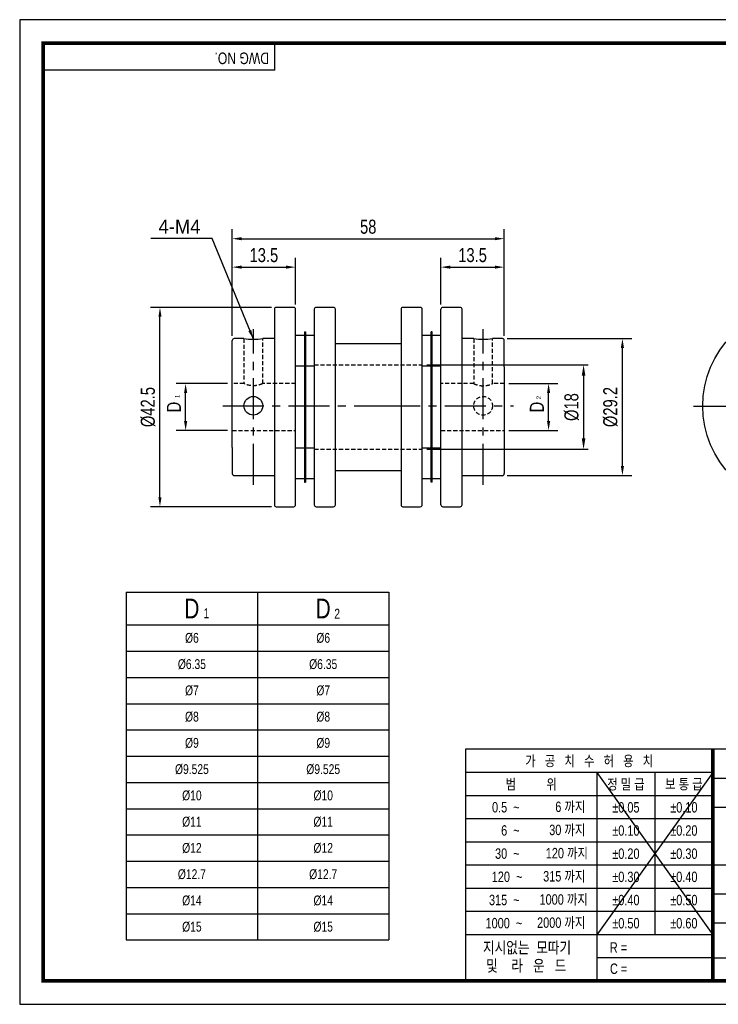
# Model space of a CAD drawing. Header units: millimetres. Extents: x 0 to 297, y 0 to 210.
# Tile 1 of 2: x 0 to 149, y 0 to 210. Entities that reach past the tile are written whole.
import ezdxf
from ezdxf.enums import TextEntityAlignment as Align

# ---------------------------------------------------------------- set-up
doc = ezdxf.new("R2010")
doc.units = ezdxf.units.MM
doc.header["$LTSCALE"] = 7
for name, pattern in [('CENTER', [2, 1.25, -0.25, 0.25, -0.25]), ('CENTER2', [1.125, 0.75, -0.125, 0.125, -0.125]), ('DASHED', [0.75, 0.5, -0.25]), ('HIDDEN', [0.375, 0.25, -0.125]), ('HIDDEN2', [0.1875, 0.125, -0.0625]), ('PHANTOM2', [1.25, 0.625, -0.125, 0.125, -0.125, 0.125, -0.125])]:
    doc.linetypes.add(name, pattern=pattern)
doc.layers.get('0').update_dxf_attribs({"linetype": 'CONTINUOUS'})
doc.layers.get('Defpoints').update_dxf_attribs({"linetype": 'CONTINUOUS'})
for name, color, linetype in [('BM', 2, 'CONTINUOUS'), ('C', 1, 'CENTER2'), ('CT', 1, 'CENTER'), ('D', 7, 'CONTINUOUS'), ('DIM', 7, 'CONTINUOUS'), ('H', 3, 'HIDDEN'), ('HD', 4, 'DASHED'), ('P', 4, 'PHANTOM2')]:
    doc.layers.add(name, color=color, linetype=linetype)
doc.styles.get("Standard").update_dxf_attribs({"font": 'Gulim.ttf', "width": 0.8, "height": 3})
doc.dimstyles.new('LIM', dxfattribs={"dimtxt": 2, "dimasz": 2, "dimexe": 2, "dimexo": 1, "dimgap": 1, "dimtad": 1, "dimdec": 3, "dimzin": 9, "dimdsep": 46, "dimtxsty": 'Standard', "dimcen": 3, "dimclrd": 1, "dimclre": 1, "dimadec": 0, "dimazin": 0, "dimtfac": 1, "dimtdec": 3, "dimtmove": 0, "dimatfit": 3, "dimfxl": 0, "dimtolj": 1, "dimtzin": 0, "dimarcsym": 0})
doc.dimstyles.get("Standard").update_dxf_attribs({"dimtxt": 0.18, "dimasz": 0.18, "dimexe": 0.18, "dimexo": 0.0625, "dimgap": 0.09, "dimtad": 0, "dimtih": 1, "dimtoh": 1, "dimdec": 4, "dimzin": 0, "dimdsep": 46, "dimtxsty": 'Standard', "dimcen": 0.09, "dimadec": 0, "dimazin": 0, "dimtfac": 1, "dimtdec": 4, "dimtofl": 0, "dimtmove": 0, "dimatfit": 3, "dimfxl": 0, "dimtolj": 1, "dimtzin": 0, "dimarcsym": 0})

# ---------------------------------------------------------------- blocks, each defined once
blk = doc.blocks.new('*D146')
at = {"layer": 'Defpoints', "color": 0}
for p in [(58.82, 157.22), (58.82, 148.23), (45.32, 141.58)]:
    blk.add_point(p, dxfattribs=at)
at = {"layer": 'DIM', "color": 1, "lineweight": -2}
for p, q in [((45.32, 142.58), (45.32, 159.22)), ((58.82, 149.23), (58.82, 159.22)), ((47.32, 157.22), (56.82, 157.22))]:
    blk.add_line(p, q, dxfattribs=at)
at = {"layer": 'DIM', "color": 1}
for points in [[(47.32, 157.56), (47.32, 156.89), (45.32, 157.22)], [(56.82, 157.56), (56.82, 156.89), (58.82, 157.22)]]:
    blk.add_solid(points, dxfattribs=at)
at = {"layer": 'DIM', "color": 0, "insert": (52.07, 159.77), "char_height": 3, "attachment_point": 5}
blk.add_mtext('\\A1;13.5', dxfattribs=at)
blk = doc.blocks.new('*D147')
at = {"layer": 'Defpoints', "color": 0}
for p in [(29.91, 148.63), (54.72, 148.63), (54.72, 106.13)]:
    blk.add_point(p, dxfattribs=at)
at = {"layer": 'DIM', "color": 1, "lineweight": -2}
for p, q in [((53.72, 148.63), (27.91, 148.63)), ((29.91, 108.13), (29.91, 146.63)), ((53.72, 106.13), (27.91, 106.13))]:
    blk.add_line(p, q, dxfattribs=at)
at = {"layer": 'DIM', "color": 1}
for points in [[(29.58, 146.63), (30.24, 146.63), (29.91, 148.63)], [(29.58, 108.13), (30.24, 108.13), (29.91, 106.13)]]:
    blk.add_solid(points, dxfattribs=at)
at = {"layer": 'DIM', "color": 0, "insert": (27.37, 127.38), "char_height": 3, "attachment_point": 5, "rotation": 90}
blk.add_mtext('\\A1;%%c42.5', dxfattribs=at)
blk = doc.blocks.new('*D148')
at = {"layer": 'Defpoints', "color": 0}
for p in [(103.32, 163.29), (45.32, 141.58), (103.32, 141.58)]:
    blk.add_point(p, dxfattribs=at)
at = {"layer": 'DIM', "color": 1, "lineweight": -2}
for p, q in [((45.32, 142.58), (45.32, 165.29)), ((103.32, 142.58), (103.32, 165.29)), ((47.32, 163.29), (101.32, 163.29))]:
    blk.add_line(p, q, dxfattribs=at)
at = {"layer": 'DIM', "color": 1}
for points in [[(47.32, 163.62), (47.32, 162.96), (45.32, 163.29)], [(101.32, 163.62), (101.32, 162.96), (103.32, 163.29)]]:
    blk.add_solid(points, dxfattribs=at)
at = {"layer": 'DIM', "color": 0, "insert": (74.32, 165.83), "char_height": 3, "attachment_point": 5}
blk.add_mtext('\\A1;58', dxfattribs=at)
blk = doc.blocks.new('*D149')
at = {"layer": 'Defpoints', "color": 0}
for p in [(35.38, 132.38), (45.32, 132.38), (45.32, 122.38)]:
    blk.add_point(p, dxfattribs=at)
at = {"layer": 'DIM', "color": 1, "lineweight": -2}
for p, q in [((44.32, 132.38), (33.38, 132.38)), ((35.38, 124.38), (35.38, 130.38)), ((44.32, 122.38), (33.38, 122.38))]:
    blk.add_line(p, q, dxfattribs=at)
at = {"layer": 'DIM', "color": 1}
for points in [[(35.05, 130.38), (35.72, 130.38), (35.38, 132.38)], [(35.05, 124.38), (35.72, 124.38), (35.38, 122.38)]]:
    blk.add_solid(points, dxfattribs=at)
at = {"layer": 'DIM', "color": 0, "insert": (32.88, 127.38), "char_height": 3, "attachment_point": 5, "rotation": 90}
blk.add_mtext('\\A1;D', dxfattribs=at)
blk = doc.blocks.new('*D150')
at = {"layer": 'Defpoints', "color": 0}
for p in [(103.32, 157.22), (89.82, 148.23), (103.32, 141.58)]:
    blk.add_point(p, dxfattribs=at)
at = {"layer": 'DIM', "color": 1, "lineweight": -2}
for p, q in [((89.82, 149.23), (89.82, 159.22)), ((103.32, 142.58), (103.32, 159.22)), ((91.82, 157.22), (101.32, 157.22))]:
    blk.add_line(p, q, dxfattribs=at)
at = {"layer": 'DIM', "color": 1}
for points in [[(91.82, 157.56), (91.82, 156.89), (89.82, 157.22)], [(101.32, 157.56), (101.32, 156.89), (103.32, 157.22)]]:
    blk.add_solid(points, dxfattribs=at)
at = {"layer": 'DIM', "color": 0, "insert": (96.57, 159.77), "char_height": 3, "attachment_point": 5}
blk.add_mtext('\\A1;13.5', dxfattribs=at)
blk = doc.blocks.new('*D151')
at = {"layer": 'Defpoints', "color": 0}
for p in [(102.92, 141.98), (128.53, 141.98), (102.92, 112.78)]:
    blk.add_point(p, dxfattribs=at)
at = {"layer": 'DIM', "color": 1, "lineweight": -2}
for p, q in [((103.92, 141.98), (130.53, 141.98)), ((128.53, 114.78), (128.53, 139.98)), ((103.92, 112.78), (130.53, 112.78))]:
    blk.add_line(p, q, dxfattribs=at)
at = {"layer": 'DIM', "color": 1}
for points in [[(128.19, 139.98), (128.86, 139.98), (128.53, 141.98)], [(128.19, 114.78), (128.86, 114.78), (128.53, 112.78)]]:
    blk.add_solid(points, dxfattribs=at)
at = {"layer": 'DIM', "color": 0, "insert": (125.99, 127.38), "char_height": 3, "attachment_point": 5, "rotation": 90}
blk.add_mtext('\\A1;%%c29.2', dxfattribs=at)
blk = doc.blocks.new('*D152')
at = {"layer": 'Defpoints', "color": 0}
for p in [(103.32, 132.38), (112.78, 132.38), (103.32, 122.38)]:
    blk.add_point(p, dxfattribs=at)
at = {"layer": 'DIM', "color": 1, "lineweight": -2}
for p, q in [((104.32, 132.38), (114.78, 132.38)), ((112.78, 124.38), (112.78, 130.38)), ((104.32, 122.38), (114.78, 122.38))]:
    blk.add_line(p, q, dxfattribs=at)
at = {"layer": 'DIM', "color": 1}
for points in [[(112.45, 130.38), (113.12, 130.38), (112.78, 132.38)], [(112.45, 124.38), (113.12, 124.38), (112.78, 122.38)]]:
    blk.add_solid(points, dxfattribs=at)
at = {"layer": 'DIM', "color": 0, "insert": (110.28, 127.38), "char_height": 3, "attachment_point": 5, "rotation": 90}
blk.add_mtext('\\A1;D', dxfattribs=at)
blk = doc.blocks.new('*D155')
at = {"layer": 'D', "color": 1, "lineweight": -2}
for p, q in [((86.82, 136.38), (121.24, 136.38)), ((120.24, 134.08), (120.24, 120.68)), ((86.82, 118.38), (121.24, 118.38))]:
    blk.add_line(p, q, dxfattribs=at)
at = {"layer": 'D', "color": 1}
for points in [[(119.86, 134.08), (120.63, 134.08), (120.24, 136.38)], [(119.86, 120.68), (120.63, 120.68), (120.24, 118.38)]]:
    blk.add_solid(points, dxfattribs=at)
at = {"layer": 'Defpoints', "color": 0}
for p in [(85.82, 136.38), (85.82, 118.38), (120.24, 118.38)]:
    blk.add_point(p, dxfattribs=at)
at = {"layer": 'D', "insert": (117.7, 127.38), "char_height": 3, "attachment_point": 5, "rotation": 90}
blk.add_mtext('\\A1;%%c18', dxfattribs=at)

msp = doc.modelspace()

# ---------------------------------------------------------------- linework, layer by layer
for p, q in [((54.43705, 199.23234), (54.43705, 205)), ((54.43705, 199.23234), (5, 199.23234)), ((22.72033, 87.91749), (22.72033, 13.71749)), ((22.72033, 87.91749), (78.72033, 87.91749)), ((78.72033, 87.91749), (78.72033, 13.71749)), ((95.07575, 54.43705), (95.07575, 5)), ((147.8086, 54.43705), (95.07575, 54.43705)), ((292, 54.43705), (147.8086, 54.43705)), ((147.8086, 54.43705), (147.8086, 5)), ((147.8086, 49.42948), (95.07575, 49.42948)), ((147.8086, 49.42948), (123.09008, 14.82355)), ((123.09008, 49.42948), (147.8086, 14.82355)), ((123.09008, 49.42948), (123.09008, 5)), ((135.44934, 49.42948), (135.44934, 14.82355)), ((147.8086, 48.25742), (292, 48.25742)), ((147.8086, 44.48577), (95.07575, 44.48577)), ((147.8086, 42.07779), (292, 42.07779)), ((147.8086, 39.54207), (95.07575, 39.54207)), ((147.8086, 34.59837), (95.07575, 34.59837)), ((147.8086, 29.65466), (95.07575, 29.65466)), ((147.8086, 29.71852), (292, 29.71852)), ((147.8086, 24.71096), (95.07575, 24.71096)), ((147.8086, 23.53889), (221.96418, 23.53889)), ((147.8086, 19.76725), (95.07575, 19.76725)), ((147.8086, 17.35926), (292, 17.35926)), ((147.8086, 14.82355), (95.07575, 14.82355)), ((22.72033, 13.71749), (78.72033, 13.71749)), ((147.8086, 9.87984), (123.09008, 9.87984)), ((147.8086, 9.87984), (221.96418, 9.87984))]:
    msp.add_line(p, q)
at = {"color": 4}
for p, q in [((50.72033, 87.91749), (50.72033, 13.71749)), ((22.72033, 80.91749), (78.72033, 80.91749))]:
    msp.add_line(p, q, dxfattribs=at)
at = {"color": 1}
for p, q in [((22.72033, 75.31749), (78.72033, 75.31749)), ((22.72033, 69.71749), (78.72033, 69.71749)), ((22.72033, 64.11749), (78.72033, 64.11749)), ((22.72033, 58.51749), (78.72033, 58.51749)), ((22.72033, 52.91749), (78.72033, 52.91749)), ((22.72033, 47.31749), (78.72033, 47.31749)), ((22.72033, 41.71749), (78.72033, 41.71749)), ((22.72033, 36.11749), (78.72033, 36.11749)), ((22.72033, 30.51749), (78.72033, 30.51749)), ((22.72033, 24.91749), (78.72033, 24.91749)), ((22.72033, 19.31749), (78.72033, 19.31749))]:
    msp.add_line(p, q, dxfattribs=at)
msp.add_lwpolyline([(297, 210), (0, 210), (0, 0), (297, 0)], close=True)
msp.add_lwpolyline([(292, 205, 0.8, 0.8, 0), (5, 205, 0.8, 0.8, 0), (5, 5, 0.8, 0.8, 0), (292, 5, 0.8, 0.8, 0)], format="xyseb", close=True)
at = {"const_width": 0.82395}
msp.add_lwpolyline([(147.8086, 5), (147.8086, 54.43705)], dxfattribs=at)
at = {"layer": 'BM', "linetype": 'Continuous'}
for p, q in [((54.32324, 148.23423), (54.32324, 106.53423)), ((58.42324, 148.63423), (54.72324, 148.63423)), ((58.82324, 106.53423), (58.82324, 148.23423)), ((62.82324, 148.23423), (62.82324, 106.53423)), ((66.92324, 148.63423), (63.22324, 148.63423)), ((67.32324, 106.53423), (67.32324, 148.23423)), ((81.32324, 148.23423), (81.32324, 106.53423)), ((85.42324, 148.63423), (81.72324, 148.63423)), ((85.82324, 106.53423), (85.82324, 148.23423)), ((89.82324, 106.53423), (89.82324, 148.23423)), ((93.92324, 148.63423), (90.22324, 148.63423)), ((94.32324, 106.53423), (94.32324, 148.23423)), ((60.72324, 143.40504), (60.72324, 139.40504)), ((60.72324, 143.40504), (60.92324, 143.40504)), ((60.92324, 143.40504), (60.92324, 139.40504)), ((87.72324, 139.40504), (87.72324, 143.40504)), ((87.92324, 143.40504), (87.72324, 143.40504)), ((87.92324, 139.40504), (87.92324, 143.40504)), ((45.32324, 118.78906), (45.32324, 141.58423)), ((47.82701, 141.98423), (45.72324, 141.98423)), ((54.32324, 141.98423), (51.81462, 141.98423)), ((60.72324, 142.65504), (58.82324, 142.65504)), ((62.82324, 142.65504), (60.92324, 142.65504)), ((81.32324, 140.88423), (67.32324, 140.88423)), ((81.32324, 140.88423), (76.65446, 140.88423)), ((87.72324, 142.65504), (85.82324, 142.65504)), ((89.82324, 142.65504), (87.92324, 142.65504)), ((96.83185, 141.98423), (94.32324, 141.98423)), ((102.92324, 141.98423), (100.81946, 141.98423)), ((103.32324, 138.68746), (103.32324, 141.58423)), ((60.72324, 139.40504), (60.72324, 115.36341)), ((60.92324, 139.40504), (60.92324, 115.36341)), ((87.72324, 115.36341), (87.72324, 139.40504)), ((87.92324, 115.36341), (87.92324, 139.40504)), ((103.32324, 135.97939), (103.32324, 138.68746)), ((58.82324, 136.15504), (60.72324, 136.15504)), ((60.92324, 136.15504), (62.82324, 136.15504)), ((85.82324, 136.15504), (87.72324, 136.15504)), ((87.92324, 136.15504), (89.82324, 136.15504)), ((103.32324, 135.97939), (103.32324, 113.18423)), ((45.32324, 118.78906), (45.32324, 116.08099)), ((60.72324, 118.61341), (58.82324, 118.61341)), ((62.82324, 118.61341), (60.92324, 118.61341)), ((87.72324, 118.61341), (85.82324, 118.61341)), ((89.82324, 118.61341), (87.92324, 118.61341)), ((45.32324, 116.08099), (45.32324, 113.18423)), ((60.72324, 115.36341), (60.72324, 111.36341)), ((60.92324, 115.36341), (60.92324, 111.36341)), ((67.32324, 113.88423), (81.32324, 113.88423)), ((76.65446, 113.88423), (81.32324, 113.88423)), ((87.72324, 111.36341), (87.72324, 115.36341)), ((87.92324, 111.36341), (87.92324, 115.36341)), ((45.72324, 112.78423), (54.32324, 112.78423)), ((58.82324, 112.11341), (60.72324, 112.11341)), ((60.72324, 111.36341), (60.92324, 111.36341)), ((60.92324, 112.11341), (62.82324, 112.11341)), ((85.82324, 112.11341), (87.72324, 112.11341)), ((87.92324, 111.36341), (87.72324, 111.36341)), ((87.92324, 112.11341), (89.82324, 112.11341)), ((94.32324, 112.78423), (102.92324, 112.78423)), ((54.72324, 106.13423), (58.42324, 106.13423)), ((63.22324, 106.13423), (66.92324, 106.13423)), ((81.72324, 106.13423), (85.42324, 106.13423)), ((90.22324, 106.13423), (93.92324, 106.13423))]:
    msp.add_line(p, q, dxfattribs=at)
at = {"layer": 'BM', "linetype": 'HIDDEN2'}
msp.add_line((60.72324, 112.11341), (60.92324, 112.11341), dxfattribs=at)
at = {"layer": 'BM', "linetype": 'Continuous'}
for centre, radius in [((166.90952, 127.60286), 21.25), ((49.82324, 127.65083), 2)]:
    msp.add_circle(centre, radius, dxfattribs=at)
for centre, radius, start, end in [((54.72324, 148.23423), 0.4, 90, 180), ((58.42324, 148.23423), 0.4, 0, 90), ((63.22324, 148.23423), 0.4, 90, 180), ((66.92324, 148.23423), 0.4, 0, 90), ((81.72324, 148.23423), 0.4, 90, 180), ((85.42324, 148.23423), 0.4, 0, 90), ((90.22324, 148.23423), 0.4, 90, 180), ((93.92324, 148.23423), 0.4, 0, 90), ((45.72324, 141.58423), 0.4, 90, 180), ((49.82331, 156.39083), 14.5451, 262.0963209, 277.9031133), ((98.82317, 156.39083), 14.5451, 262.1066223, 277.8938123), ((102.92324, 141.58423), 0.4, 0, 90), ((45.72324, 113.18423), 0.4, 180, 270), ((102.92324, 113.18423), 0.4, 270, 0), ((54.72324, 106.53423), 0.4, 180, 270), ((58.42324, 106.53423), 0.4, 270, 0), ((63.22324, 106.53423), 0.4, 180, 270), ((66.92324, 106.53423), 0.4, 270, 0), ((81.72324, 106.53423), 0.4, 180, 270), ((85.42324, 106.53423), 0.4, 270, 0), ((90.22324, 106.53423), 0.4, 180, 270), ((93.92324, 106.53423), 0.4, 270, 0)]:
    msp.add_arc(centre, radius, start, end, dxfattribs=at)
at = {"layer": 'BM', "linetype": 'HIDDEN2'}
for start, end in [(262.0968867, 262.1066223), (277.8938123, 277.9036791)]:
    msp.add_arc((98.82317, 156.39083), 14.5451, start, end, dxfattribs=at)
at = {"layer": 'C'}
msp.add_line((147.8086, 49.42948), (147.8086, 49.39613), dxfattribs=at)
at = {"layer": 'CT'}
for p, q in [((49.82324, 110.78423), (49.82323, 143.98423)), ((98.82324, 110.78423), (98.82324, 143.98423)), ((43.32324, 127.65083), (81.32324, 127.65083)), ((76.65446, 127.65083), (105.32324, 127.65083)), ((143.65952, 127.60286), (190.15952, 127.60286))]:
    msp.add_line(p, q, dxfattribs=at)
at = {"layer": 'H'}
msp.add_line((147.8086, 49.31275), (147.8086, 49.27106), dxfattribs=at)
at = {"layer": 'HD', "linetype": 'HIDDEN2'}
for p, q in [((47.82324, 141.98423), (47.82324, 132.38091)), ((51.82324, 132.38043), (51.82324, 141.98423)), ((60.92324, 142.65504), (60.72324, 142.65504)), ((60.92324, 141.40504), (60.72324, 141.40504)), ((87.92324, 142.65504), (87.72324, 142.65504)), ((87.92324, 141.40504), (87.72324, 141.40504)), ((96.82324, 141.98423), (96.82324, 132.38043)), ((100.82324, 132.38091), (100.82324, 141.98423)), ((60.72324, 137.40504), (60.92324, 137.40504)), ((87.72324, 137.40504), (87.92324, 137.40504)), ((60.72324, 136.15504), (60.92324, 136.15504)), ((62.82324, 136.38423), (85.82324, 136.38423)), ((87.72324, 136.15504), (87.92324, 136.15504)), ((47.82595, 132.38423), (45.32324, 132.38423)), ((58.82324, 132.38423), (51.81597, 132.38423)), ((60.92324, 132.38423), (60.72324, 132.38423)), ((87.92324, 132.38423), (87.72324, 132.38423)), ((96.8305, 132.38423), (89.82324, 132.38423)), ((103.32324, 132.38423), (100.82053, 132.38423)), ((45.32324, 122.38423), (58.82324, 122.38423)), ((60.72324, 122.38423), (60.92324, 122.38423)), ((87.72324, 122.38423), (87.92324, 122.38423)), ((89.82324, 122.38423), (103.32324, 122.38423)), ((60.92324, 118.61341), (60.72324, 118.61341)), ((62.82324, 118.38423), (85.82324, 118.38423)), ((87.92324, 118.61341), (87.72324, 118.61341)), ((60.92324, 117.36341), (60.72324, 117.36341)), ((87.92324, 117.36341), (87.72324, 117.36341)), ((60.72324, 113.36341), (60.92324, 113.36341)), ((87.72324, 113.36341), (87.92324, 113.36341)), ((87.72324, 112.11341), (87.92324, 112.11341))]:
    msp.add_line(p, q, dxfattribs=at)
msp.add_circle((98.82324, 127.65083), 2, dxfattribs=at)
for points, knots in [([(51.82324, 132.38325), (51.82324, 132.38323), (51.82323, 132.3832), (51.82222, 132.37234), (51.60101, 132.26511), (50.8703, 132.03341), (50.35178, 131.92272), (49.29938, 131.92214), (48.77983, 132.0323), (48.0431, 132.2658), (47.82516, 132.37192), (47.82324, 132.38316), (47.82324, 132.38321), (47.82324, 132.38325)], [0.249705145, 0.249705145, 0.249705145, 0.249705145, 0.25, 0.25, 0.375, 0.375, 0.5, 0.5, 0.625, 0.625, 0.75, 0.75, 0.7505842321, 0.7505842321, 0.7505842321, 0.7505842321]), ([(96.83001, 132.37716), (96.86969, 132.35091), (97.08181, 132.25358), (97.77618, 132.03341), (98.29469, 131.92272), (99.34709, 131.92214), (99.86664, 132.0323), (100.55216, 132.24957), (100.75781, 132.34221), (100.81008, 132.37316)], [0.2624371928, 0.2624371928, 0.2624371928, 0.2624371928, 0.375, 0.375, 0.5, 0.5, 0.625, 0.625, 0.7326225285, 0.7326225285, 0.7326225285, 0.7326225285])]:
    msp.add_open_spline(points, degree=3, knots=knots, dxfattribs=at)
at = {"layer": 'P'}
msp.add_line((147.8086, 49.22104), (147.8086, 49.16267), dxfattribs=at)

# ---------------------------------------------------------------- texts
at = {"color": 0}
for s, insert, char_height, width, attachment_point in [('D', (36.72033, 84.41749), 4.2, 28, 5), ('D', (64.72033, 84.41749), 4.2, 28, 5), ('1', (39.21615, 84.44237), 2.1, 6.3, 1), ('2', (67.08653, 84.36191), 2.1, 3.36, 1), ('%%c6', (36.72033, 78.11749), 2.1, 28, 5), ('%%c6', (64.72033, 78.11749), 2.1, 28, 5), ('%%c6.35', (36.72033, 72.51749), 2.1, 28, 5), ('%%c6.35', (64.72033, 72.51749), 2.1, 28, 5), ('%%c7', (36.72033, 66.91749), 2.1, 28, 5), ('%%c7', (64.72033, 66.91749), 2.1, 28, 5), ('%%c8', (36.72033, 61.31749), 2.1, 28, 5), ('%%c8', (64.72033, 61.31749), 2.1, 28, 5), ('%%c9', (36.72033, 55.71749), 2.1, 28, 5), ('%%c9', (64.72033, 55.71749), 2.1, 28, 5), ('%%c9.525', (36.72033, 50.11749), 2.1, 28, 5), ('%%c9.525', (64.72033, 50.11749), 2.1, 28, 5), ('%%c10', (36.72033, 44.51749), 2.1, 28, 5), ('%%c10', (64.72033, 44.51749), 2.1, 28, 5), ('%%c11', (36.72033, 38.91749), 2.1, 28, 5), ('%%c11', (64.72033, 38.91749), 2.1, 28, 5), ('%%c12', (36.72033, 33.31749), 2.1, 28, 5), ('%%c12', (64.72033, 33.31749), 2.1, 28, 5), ('%%c12.7', (36.72033, 27.71749), 2.1, 28, 5), ('%%c12.7', (64.72033, 27.71749), 2.1, 28, 5), ('%%c14', (36.72033, 22.11749), 2.1, 28, 5), ('%%c14', (64.72033, 22.11749), 2.1, 28, 5), ('%%c15', (36.72033, 16.51749), 2.1, 28, 5), ('%%c15', (64.72033, 16.51749), 2.1, 28, 5)]:
    msp.add_mtext(s, dxfattribs=dict(at, insert=insert, char_height=char_height, width=width, attachment_point=attachment_point))
at = {"layer": 'D', "width": 0.8}
msp.add_text('DWG NO.', height=2.471852, rotation=180, dxfattribs=at).set_placement((53.16809, 203.00065))
for s, height, p in [('가   공   치   수   허   용   치', 2.2246672, (121.44218, 51.93326)), ('범          위', 2.2246672, (109.08292, 46.95763)), ('정 밀 급', 2.224667, (129.26971, 46.95763)), ('보 통 급', 2.224667, (141.62897, 46.95763)), ('%%p0.05', 2.224667, (129.26971, 42.01392)), ('%%p0.10', 2.224667, (141.62897, 42.01392)), ('%%p0.10', 2.224667, (129.26971, 37.07022)), ('%%p0.20', 2.224667, (141.62897, 37.07022)), ('%%p0.20', 2.224667, (129.26971, 32.12651)), ('%%p0.30', 2.224667, (141.62897, 32.12651)), ('%%p0.30', 2.224667, (129.26971, 27.18281)), ('%%p0.40', 2.224667, (141.62897, 27.18281)), ('%%p0.40', 2.224667, (129.26971, 22.2391)), ('%%p0.50', 2.224667, (141.62897, 22.2391)), ('%%p0.50', 2.224667, (129.26971, 17.2954)), ('%%p0.60', 2.224667, (141.62897, 17.2954))]:
    msp.add_text(s, height=height, dxfattribs=at).set_placement(p, align=Align.MIDDLE)
at = {"layer": 'D', "linetype": 'ByBlock', "width": 0.8}
for s, height, p in [('지시없는  모따기', 2.471852, (98.78304, 10.86753)), ('및    라   운   드', 2.4718525, (99.46232, 6.99683))]:
    msp.add_text(s, height=height, dxfattribs=at).set_placement(p)
at = {"layer": 'D', "width": 0.8}
for s, p in [('R = ', (125.83895, 10.9999)), ('C = ', (125.87797, 6.47764))]:
    msp.add_text(s, height=2.224667, dxfattribs=at).set_placement(p)
at = {"layer": 'D', "char_height": 2.224667, "attachment_point": 6}
for s, insert, width in [('0.5  ~', (106.61106, 42.01392), 8.2310624), ('6 까지', (120.61823, 42.01392), 9.8035318), ('6  ~', (106.61106, 37.07022), 8.2310216), ('30 까지', (120.61823, 37.07022), 9.8034906), ('120 까지', (121.17583, 32.12651), 12.6524242), ('30  ~', (106.61106, 32.12651), 8.2310216), ('120  ~', (107.1976, 27.18281), 8.9379913), ('315 까지', (120.61823, 27.18281), 12.0977814), ('315  ~', (106.61106, 22.2391), 9.885083), ('1000 까지', (121.14261, 22.2391), 13.3822846), ('2000 까지', (120.61823, 17.2954), 12.974319), ('1000  ~', (107.17041, 17.2954), 14.528725)]:
    msp.add_mtext(s, dxfattribs=dict(at, insert=insert, width=width))
at = {"layer": 'DIM'}
msp.add_text('4-M4', height=3, dxfattribs=at).set_placement((29.59961, 164.37663))
at = {"layer": 'DIM', "char_height": 1, "attachment_point": 1, "rotation": 90}
for s, insert, width in [('1', (33.12801, 129.30421), 3.7), ('2', (110.16862, 129.04086), 4.7)]:
    msp.add_mtext(s, dxfattribs=dict(at, insert=insert, width=width))

# ---------------------------------------------------------------- dimensions: what is measured, and where the dimension line sits
at = {"layer": 'D'}
dim = msp.add_linear_dim(base=(120.24308, 118.38423), p1=(85.82324, 136.38423), p2=(85.82324, 118.38423), angle=90, text='%%c18', dimstyle='Standard', override={"dimtxt": 2, "dimasz": 2.3, "dimexe": 1, "dimexo": 1, "dimgap": 1, "dimtad": 1, "dimtih": 0, "dimtoh": 0, "dimzin": 8, "dimcen": 1, "dimclrd": 1, "dimclre": 1, "dimclrt": 256, "dimadec": 4, "dimazin": 2, "dimtfac": 0.5, "dimtix": 1, "dimtofl": 1, "dimtmove": 2, "dimtzin": 8}, dxfattribs=at)
dim.commit()
dim.dimension.update_dxf_attribs({"geometry": '*D155', "text_midpoint": (117.70113, 127.38423)})
at = {"layer": 'DIM'}
for base, p1, p2, picture, middle in [((103.32324, 163.29165), (45.32324, 141.58423), (103.32324, 141.58423), '*D148', (74.32324, 165.8296)), ((58.82324, 157.22432), (45.32324, 141.58423), (58.82324, 148.23423), '*D146', (52.07324, 159.76627)), ((103.32324, 157.22432), (89.82324, 148.23423), (103.32324, 141.58423), '*D150', (96.57324, 159.76627))]:
    dim = msp.add_linear_dim(base=base, p1=p1, p2=p2, dimstyle='LIM', dxfattribs=at)
    dim.commit()
    dim.dimension.update_dxf_attribs({"geometry": picture, "text_midpoint": middle})
for base, p1, p2, text, picture, middle in [((29.91027, 148.63423), (54.72324, 106.13423), (54.72324, 148.63423), '%%c<>', '*D147', (27.37033, 127.38423)), ((128.52588, 141.98423), (102.92324, 112.78423), (102.92324, 141.98423), '%%c<>', '*D151', (125.98793, 127.38423)), ((35.38449, 132.38423), (45.32324, 122.38423), (45.32324, 132.38423), 'D', '*D149', (32.88249, 127.38423)), ((112.78289, 132.38423), (103.32324, 122.38423), (103.32324, 132.38423), 'D', '*D152', (110.28089, 127.38423))]:
    dim = msp.add_linear_dim(base=base, p1=p1, p2=p2, angle=90, text=text, dimstyle='LIM', dxfattribs=at)
    dim.commit()
    dim.dimension.update_dxf_attribs({"geometry": picture, "text_midpoint": middle})

# ---------------------------------------------------------------- leaders
msp.add_leader([(49.82323, 141.84573), (41.06324, 163.36446), (27.97636, 163.36446)], dimstyle='LIM', override={"dimgap": 1, "dimtad": 0}, dxfattribs=at)

doc.saveas('drawing.dxf')
